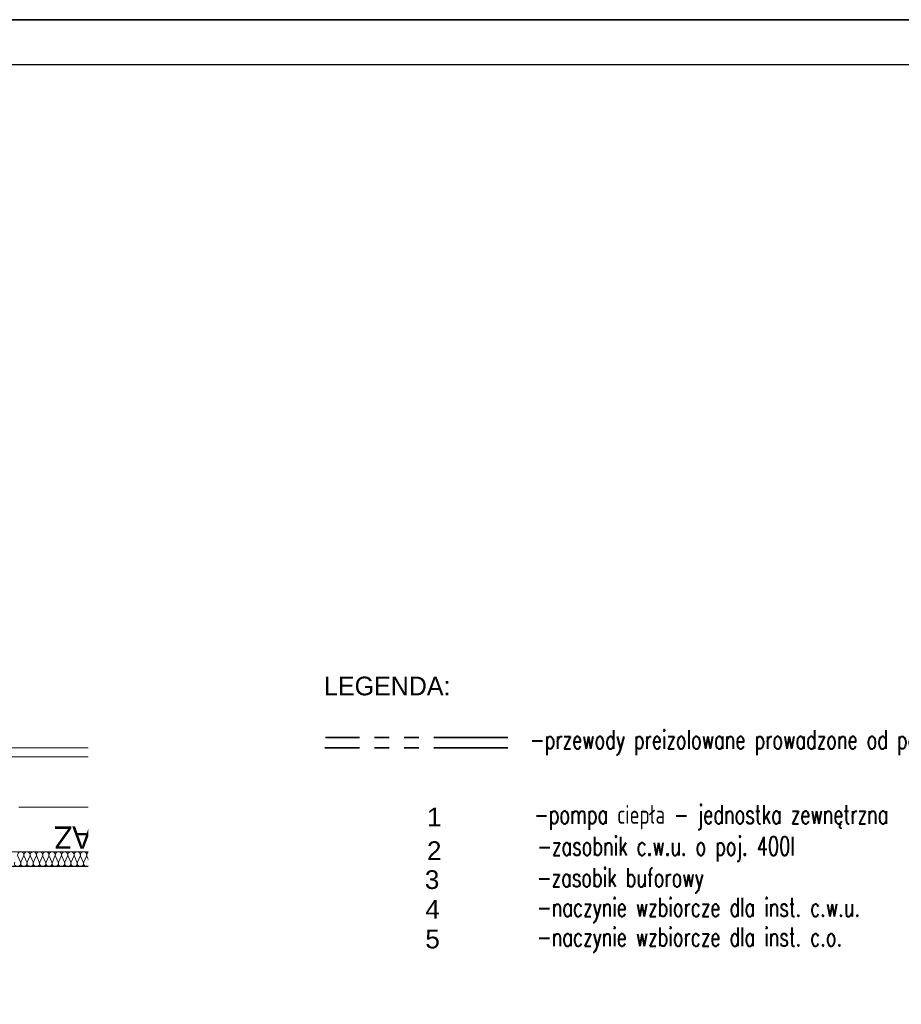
# Model space of a CAD drawing. Header units: inches. Extents: x -515158 to -470211, y -1887 to 84268.
# Tile 21 of 102: x -497964 to -492022, y 11990 to 18625. Entities that reach past the tile are written whole.
import ezdxf
from ezdxf.lldxf.tags import DXFTag

# ---------------------------------------------------------------- set-up
doc = ezdxf.new("R2010")
doc.units = ezdxf.units.IN
doc.header["$MEASUREMENT"] = 0
doc.set_wipeout_variables(frame=1)
for name, pattern in [('Dashed', [564.444447, 282.222223, -282.222223]), ('PHANTOM2', [1.25, 0.625, -0.125, 0.125, -0.125, 0.125, -0.125]), ('Przerywana', [320, 160, -160])]:
    doc.linetypes.add(name, pattern=pattern)
for name, color, linetype, lineweight in [('#CIEPŁO', 252, 'Continuous', 30), ('#podkład', 252, 'Continuous', 9), ('Arch ocieplenie_Nr_Pióra__44', 252, 'Continuous', 9), ('Arch okna_Nr_Pióra__9', 252, 'Continuous', 9), ('Arch opisy_Nr_Pióra__1', 252, 'Continuous', 25), ('Arch opisy_Nr_Pióra__21', 252, 'Continuous', 9), ('Arch teren_Nr_Pióra__5', 252, 'Continuous', 13), ('Arch wykończenie_Nr_Pióra__3', 252, 'Continuous', 18), ('Arch zmurowania_Nr_Pióra__21', 252, 'Continuous', 9), ('Arch zmurowania_Nr_Pióra__27', 252, 'Continuous', 35), ('INWENT CO_Nr_Pióra__100', 252, 'Continuous', 13), ('INWENT OPISY_Nr_Pióra__21', 252, 'Continuous', 9), ('INWENT OPISY_Nr_Pióra__41', 252, 'Continuous', 15), ('INWENT RZĘDNE_Nr_Pióra__21', 252, 'Continuous', 9), ('INWENT. OKNA_Nr_Pióra__21', 252, 'Continuous', 9), ('INWENT. OKNA_Nr_Pióra__5', 252, 'Continuous', 13), ('INWENT.ŚCIANY_Nr_Pióra__1', 252, 'Continuous', 25), ('INWENT.ŚCIANY_Nr_Pióra__21', 252, 'Continuous', 9), ('INWENT.ŚCIANY_Nr_Pióra__5', 252, 'Continuous', 13), ('Istniejące kominy_Nr_Pióra__21', 252, 'Continuous', 9)]:
    doc.layers.add(name, color=color, linetype=linetype, lineweight=lineweight)
doc.layers.add('#opisy', color=7, linetype='Continuous')
doc.layers.add('_TABELA', color=7, linetype='Continuous')
doc.layers.add('IS_Opisy_działek_Therm', color=7, linetype='SOLID', true_color=0x000000)
doc.styles.add('GENERATED_STYLE_3', font='txt')
doc.styles.add('GENERATED_STYLE_6', font='txt')
doc.styles.add('GENERATED_STYLE_7', font='txt')
doc.styles.add('ROMANS', font='romans', dxfattribs={"width": 0.8})
tags = doc.linetypes.add('SOLID', pattern=[10, 10, 0]).pattern_tags.tags
tags[6:7] = [DXFTag(74, 4), DXFTag(75, 0), DXFTag(340, '0'), DXFTag(46, 0.0), DXFTag(50, 0.0), DXFTag(44, 0.0), DXFTag(45, 0.0)]
tags[4:5] = [DXFTag(74, 4), DXFTag(75, 0), DXFTag(340, '0'), DXFTag(46, 0.0), DXFTag(50, 0.0), DXFTag(44, 0.0), DXFTag(45, 0.0)]
pattern_1 = [(45, (0, 0), (-91.923878, 91.923878), [])]

# ---------------------------------------------------------------- blocks, each defined once
blk = doc.blocks.new('ARROWHEAD_11')
at = {"color": 0, "linetype": 'Continuous', "lineweight": 0}
blk.add_line((0, 0), (-1, 0), dxfattribs=at)
at = {"color": 0, "linetype": 'Continuous', "lineweight": 0, "const_width": 0.25, "flags": 128}
blk.add_lwpolyline([(-0.125, 0, 1), (0.125, 0, 1)], format="xyb", close=True, dxfattribs=at)
blk = doc.blocks.new('parter')
at = {"layer": 'Arch opisy_Nr_Pióra__21', "linetype": 'Continuous'}
for points in [[(-496374, 45147.6), (-496377.8, 45166.8), (-496388.6, 45183), (-496404.8, 45193.8), (-496424, 45197.6), (-496443.1, 45193.8), (-496459.3, 45183), (-496470.2, 45166.8), (-496474, 45147.6), (-496470.2, 45128.5), (-496459.3, 45112.3), (-496443.1, 45101.4), (-496424, 45097.6), (-496404.8, 45101.4), (-496388.6, 45112.3), (-496377.8, 45128.5)], [(-496374, 44437.6), (-496377.8, 44456.8), (-496388.6, 44473), (-496404.8, 44483.8), (-496424, 44487.6), (-496443.1, 44483.8), (-496459.3, 44473), (-496470.2, 44456.8), (-496474, 44437.6), (-496470.2, 44418.5), (-496459.3, 44402.3), (-496443.1, 44391.4), (-496424, 44387.6), (-496404.8, 44391.4), (-496388.6, 44402.3), (-496377.8, 44418.5)]]:
    blk.add_hatch(color=252, dxfattribs=at).paths.add_polyline_path(points, flags=0)
at = {"layer": 'Arch zmurowania_Nr_Pióra__21', "linetype": 'Continuous'}
h = blk.add_hatch(dxfattribs=at)
h.set_pattern_fill('Common_Brick', color=252, style=0, pattern_type=2)
h.set_pattern_definition(pattern_1)
h.paths.add_polyline_path([(-495018.3, 44437.6), (-494518.3, 44437.6), (-494518.3, 45047.6), (-495018.3, 45047.6)], flags=0)
h = blk.add_hatch(dxfattribs=at)
h.set_pattern_fill('Common_Brick', color=252, style=0, pattern_type=2)
h.set_pattern_definition(pattern_1)
h.paths.add_polyline_path([(-492658.3, 44707.6), (-492648.3, 44707.6), (-492648.3, 45047.6), (-492658.3, 45047.6)], flags=0)
h = blk.add_hatch(dxfattribs=at)
h.set_pattern_fill('Common_Brick', color=252, style=0, pattern_type=2)
h.set_pattern_definition(pattern_1)
h.paths.add_polyline_path([(-492648.3, 44437.6), (-492138.3, 44437.6), (-492138.3, 45047.6), (-492648.3, 45047.6)], flags=0)
at = {"layer": 'INWENT RZĘDNE_Nr_Pióra__21', "linetype": 'Continuous'}
for points in [[(-495814.3, 45344.3), (-495714.3, 45344.3), (-495721.9, 45382.6), (-495743.6, 45415), (-495776, 45436.7), (-495814.3, 45444.3)], [(-495814.3, 45344.3), (-495914.3, 45344.3), (-495906.7, 45306), (-495885, 45273.6), (-495852.6, 45251.9), (-495814.3, 45244.3)]]:
    blk.add_hatch(color=252, dxfattribs=at).paths.add_polyline_path(points, flags=0)
at = {"layer": 'Istniejące kominy_Nr_Pióra__21', "linetype": 'Continuous'}
blk.add_hatch(color=252, dxfattribs=at).paths.add_polyline_path([(-493535.8, 45117.1), (-493524.4, 45047.3), (-493605.6, 45105.6)], flags=0)
at = {"layer": 'Arch ocieplenie_Nr_Pióra__44', "color": 252, "linetype": 'Continuous'}
for p, q in [((-497976, 45117.8), (-497958.4, 45077.4)), ((-497954.8, 45077.4), (-497937.2, 45117.8)), ((-497933.7, 45117.8), (-497916.1, 45077.4)), ((-497912.5, 45077.4), (-497894.9, 45117.8)), ((-497891.3, 45117.8), (-497873.7, 45077.4)), ((-497870.2, 45077.4), (-497852.6, 45117.8)), ((-497849, 45117.8), (-497831.4, 45077.4)), ((-497827.8, 45077.4), (-497810.2, 45117.8)), ((-497806.7, 45117.8), (-497789.1, 45077.4)), ((-497785.5, 45077.4), (-497767.9, 45117.8)), ((-497764.4, 45117.8), (-497746.7, 45077.4)), ((-497743.2, 45077.4), (-497725.6, 45117.8)), ((-497722, 45117.8), (-497704.4, 45077.4)), ((-497700.9, 45077.4), (-497683.3, 45117.8)), ((-497679.7, 45117.8), (-497662.1, 45077.4)), ((-497658.5, 45077.4), (-497640.9, 45117.8)), ((-497637.4, 45117.8), (-497619.8, 45077.4)), ((-497616.2, 45077.4), (-497598.6, 45117.8)), ((-497595, 45117.8), (-497577.4, 45077.4)), ((-497573.9, 45077.4), (-497556.3, 45117.8)), ((-497552.7, 45117.8), (-497535.1, 45077.4)), ((-497531.5, 45077.4), (-497513.9, 45117.8)), ((-497510.4, 45117.8), (-497492.8, 45077.4)), ((-497489.2, 45077.4), (-497471.6, 45117.8)), ((-497468.1, 45117.8), (-497450.4, 45077.4)), ((-497446.9, 45077.4), (-497429.3, 45117.8)), ((-497425.7, 45117.8), (-497408.1, 45077.4)), ((-497404.6, 45077.4), (-497387, 45117.8)), ((-497383.4, 45117.8), (-497365.8, 45077.4)), ((-497362.2, 45077.4), (-497344.6, 45117.8)), ((-497341.1, 45117.8), (-497323.5, 45077.4)), ((-497319.9, 45077.4), (-497302.3, 45117.8)), ((-497298.7, 45117.8), (-497281.1, 45077.4)), ((-497277.6, 45077.4), (-497260, 45117.8)), ((-497256.4, 45117.8), (-497238.8, 45077.4)), ((-497235.2, 45077.4), (-497217.6, 45117.8)), ((-497214.1, 45117.8), (-497196.5, 45077.4)), ((-497192.9, 45077.4), (-497175.3, 45117.8)), ((-497171.8, 45117.8), (-497154.1, 45077.4)), ((-497150.6, 45077.4), (-497133, 45117.8)), ((-497129.4, 45117.8), (-497111.8, 45077.4)), ((-497108.3, 45077.4), (-497090.7, 45117.8)), ((-497087.1, 45117.8), (-497069.5, 45077.4)), ((-497065.9, 45077.4), (-497048.3, 45117.8)), ((-497044.8, 45117.8), (-497027.2, 45077.4)), ((-497023.6, 45077.4), (-497006, 45117.8)), ((-497002.4, 45117.8), (-496984.8, 45077.4)), ((-496981.3, 45077.4), (-496963.7, 45117.8)), ((-496960.1, 45117.8), (-496942.5, 45077.4)), ((-496938.9, 45077.4), (-496921.3, 45117.8)), ((-496917.8, 45117.8), (-496900.2, 45077.4)), ((-496896.6, 45077.4), (-496879, 45117.8)), ((-496875.5, 45117.8), (-496857.8, 45077.4)), ((-496854.3, 45077.4), (-496836.7, 45117.8)), ((-496833.1, 45117.8), (-496815.5, 45077.4)), ((-496812, 45077.4), (-496794.4, 45117.8)), ((-496790.8, 45117.8), (-496773.2, 45077.4)), ((-496769.6, 45077.4), (-496752, 45117.8)), ((-496748.5, 45117.8), (-496730.9, 45077.4)), ((-496727.3, 45077.4), (-496709.7, 45117.8)), ((-496706.1, 45117.8), (-496688.5, 45077.4)), ((-496685, 45077.4), (-496667.4, 45117.8)), ((-496663.8, 45117.8), (-496646.2, 45077.4)), ((-496642.6, 45077.4), (-496625, 45117.8)), ((-496621.5, 45117.8), (-496603.9, 45077.4)), ((-496600.3, 45077.4), (-496582.7, 45117.8)), ((-496579.2, 45117.8), (-496561.5, 45077.4)), ((-496558, 45077.4), (-496540.4, 45117.8)), ((-496536.8, 45117.8), (-496519.2, 45077.4)), ((-496515.7, 45077.4), (-496498, 45117.8)), ((-496494.5, 45117.8), (-496476.9, 45077.4)), ((-496473.3, 45077.4), (-496455.7, 45117.8)), ((-496452.2, 45117.8), (-496434.6, 45077.4)), ((-496431, 45077.4), (-496413.4, 45117.8)), ((-496409.8, 45117.8), (-496392.2, 45077.4)), ((-496388.7, 45077.4), (-496371.1, 45117.8)), ((-496367.5, 45117.8), (-496349.9, 45077.4)), ((-496346.3, 45077.4), (-496328.7, 45117.8)), ((-496325.2, 45117.8), (-496307.6, 45077.4)), ((-496304, 45077.4), (-496286.4, 45117.8)), ((-496282.8, 45117.8), (-496265.2, 45077.4)), ((-496261.7, 45077.4), (-496244.1, 45117.8)), ((-496240.5, 45117.8), (-496222.9, 45077.4)), ((-496219.4, 45077.4), (-496201.7, 45117.8)), ((-496198.2, 45117.8), (-496180.6, 45077.4)), ((-496177, 45077.4), (-496159.4, 45117.8)), ((-496155.9, 45117.8), (-496138.3, 45077.4)), ((-496134.7, 45077.4), (-496117.1, 45117.8)), ((-496113.5, 45117.8), (-496095.9, 45077.4)), ((-496092.4, 45077.4), (-496074.8, 45117.8)), ((-496071.2, 45117.8), (-496053.6, 45077.4)), ((-496050, 45077.4), (-496032.4, 45117.8)), ((-496028.9, 45117.8), (-496011.3, 45077.4)), ((-496007.7, 45077.4), (-495990.1, 45117.8)), ((-495046.5, 45117.8), (-495028.8, 45077.4)), ((-495025.2, 45077.4), (-495007.5, 45117.8)), ((-495003.9, 45117.8), (-494986.2, 45077.4)), ((-494982.6, 45077.4), (-494964.9, 45117.8)), ((-494961.3, 45117.8), (-494943.6, 45077.4)), ((-494940, 45077.4), (-494922.3, 45117.8)), ((-494918.7, 45117.8), (-494901, 45077.4)), ((-494897.4, 45077.4), (-494879.7, 45117.8)), ((-494876.1, 45117.8), (-494858.4, 45077.4)), ((-494854.8, 45077.4), (-494837.1, 45117.8)), ((-494833.5, 45117.8), (-494815.8, 45077.4)), ((-494812.2, 45077.4), (-494794.5, 45117.8)), ((-494790.9, 45117.8), (-494773.2, 45077.4)), ((-494769.6, 45077.4), (-494751.9, 45117.8)), ((-494748.3, 45117.8), (-494730.5, 45077.4)), ((-494727, 45077.4), (-494709.2, 45117.8)), ((-494705.7, 45117.8), (-494687.9, 45077.4)), ((-494684.4, 45077.4), (-494666.6, 45117.8)), ((-494663.1, 45117.8), (-494645.3, 45077.4)), ((-494641.8, 45077.4), (-494624, 45117.8)), ((-494620.4, 45117.8), (-494602.7, 45077.4)), ((-494599.1, 45077.4), (-494581.4, 45117.8)), ((-494577.8, 45117.8), (-494560.1, 45077.4)), ((-494556.5, 45077.4), (-494538.8, 45117.8)), ((-494535.2, 45117.8), (-494517.5, 45077.4)), ((-494513.9, 45077.4), (-494496.2, 45117.8)), ((-494492.6, 45117.8), (-494474.9, 45077.4)), ((-494471.3, 45077.4), (-494453.6, 45117.8)), ((-494450, 45117.8), (-494432.3, 45077.4)), ((-494428.7, 45077.4), (-494411, 45117.8)), ((-494407.4, 45117.8), (-494389.7, 45077.4)), ((-494386.1, 45077.4), (-494368.4, 45117.8)), ((-494364.8, 45117.8), (-494347.1, 45077.4)), ((-494343.5, 45077.4), (-494325.8, 45117.8)), ((-494322.2, 45117.8), (-494304.5, 45077.4)), ((-494300.9, 45077.4), (-494283.2, 45117.8)), ((-494279.6, 45117.8), (-494261.9, 45077.4)), ((-494258.3, 45077.4), (-494240.6, 45117.8)), ((-494237, 45117.8), (-494219.2, 45077.4)), ((-494215.7, 45077.4), (-494197.9, 45117.8)), ((-494194.4, 45117.8), (-494176.6, 45077.4)), ((-494173.1, 45077.4), (-494155.3, 45117.8)), ((-494151.8, 45117.8), (-494134, 45077.4)), ((-494130.4, 45077.4), (-494112.7, 45117.8)), ((-494109.1, 45117.8), (-494091.4, 45077.4)), ((-494087.8, 45077.4), (-494070.1, 45117.8)), ((-494066.5, 45117.8), (-494048.8, 45077.4)), ((-494045.2, 45077.4), (-494027.5, 45117.8)), ((-494023.9, 45117.8), (-494006.2, 45077.4)), ((-494002.6, 45077.4), (-493984.9, 45117.8)), ((-493981.3, 45117.8), (-493963.6, 45077.4)), ((-493960, 45077.4), (-493942.3, 45117.8)), ((-493938.7, 45117.8), (-493921, 45077.4)), ((-493917.4, 45077.4), (-493899.7, 45117.8)), ((-493896.1, 45117.8), (-493878.4, 45077.4)), ((-493874.8, 45077.4), (-493857.1, 45117.8)), ((-493853.5, 45117.8), (-493835.8, 45077.4)), ((-493832.2, 45077.4), (-493814.5, 45117.8)), ((-493810.9, 45117.8), (-493793.2, 45077.4)), ((-493789.6, 45077.4), (-493771.9, 45117.8)), ((-493768.3, 45117.8), (-493750.5, 45077.4)), ((-493747, 45077.4), (-493729.2, 45117.8)), ((-493725.7, 45117.8), (-493707.9, 45077.4)), ((-493704.4, 45077.4), (-493686.6, 45117.8)), ((-493683.1, 45117.8), (-493665.3, 45077.4)), ((-493661.8, 45077.4), (-493644, 45117.8)), ((-493640.4, 45117.8), (-493622.7, 45077.4)), ((-493619.1, 45077.4), (-493601.4, 45117.8)), ((-493597.8, 45117.8), (-493580.1, 45077.4)), ((-493576.5, 45077.4), (-493558.8, 45117.8)), ((-493555.2, 45117.8), (-493537.5, 45077.4)), ((-493533.9, 45077.4), (-493516.2, 45117.8)), ((-493512.6, 45117.8), (-493494.9, 45077.4)), ((-493491.3, 45077.4), (-493473.6, 45117.8)), ((-493470, 45117.8), (-493452.3, 45077.4)), ((-493448.7, 45077.4), (-493431, 45117.8)), ((-493427.4, 45117.8), (-493409.7, 45077.4)), ((-493406.1, 45077.4), (-493388.4, 45117.8)), ((-493384.8, 45117.8), (-493367.1, 45077.4)), ((-493363.5, 45077.4), (-493345.8, 45117.8)), ((-493342.2, 45117.8), (-493324.5, 45077.4)), ((-493320.9, 45077.4), (-493303.2, 45117.8)), ((-493299.6, 45117.8), (-493281.9, 45077.4)), ((-493278.3, 45077.4), (-493260.6, 45117.8)), ((-493257, 45117.8), (-493239.2, 45077.4)), ((-493235.7, 45077.4), (-493217.9, 45117.8)), ((-493214.4, 45117.8), (-493196.6, 45077.4)), ((-493193.1, 45077.4), (-493175.3, 45117.8)), ((-493171.8, 45117.8), (-493154, 45077.4)), ((-493150.4, 45077.4), (-493132.7, 45117.8)), ((-493129.1, 45117.8), (-493111.4, 45077.4)), ((-493107.8, 45077.4), (-493090.1, 45117.8)), ((-493086.5, 45117.8), (-493068.8, 45077.4)), ((-493065.2, 45077.4), (-493047.5, 45117.8)), ((-493043.9, 45117.8), (-493026.2, 45077.4)), ((-493022.6, 45077.4), (-493004.9, 45117.8)), ((-493001.3, 45117.8), (-492983.6, 45077.4)), ((-492980, 45077.4), (-492962.3, 45117.8)), ((-492958.7, 45117.8), (-492941, 45077.4)), ((-492937.4, 45077.4), (-492919.7, 45117.8)), ((-492916.1, 45117.8), (-492898.4, 45077.4)), ((-492894.8, 45077.4), (-492877.1, 45117.8)), ((-492873.5, 45117.8), (-492855.8, 45077.4)), ((-492852.2, 45077.4), (-492834.5, 45117.8)), ((-492830.9, 45117.8), (-492813.2, 45077.4)), ((-492809.6, 45077.4), (-492791.9, 45117.8)), ((-492788.3, 45117.8), (-492770.5, 45077.4)), ((-492767, 45077.4), (-492749.2, 45117.8)), ((-492745.7, 45117.8), (-492727.9, 45077.4)), ((-492724.4, 45077.4), (-492706.6, 45117.8)), ((-492703.1, 45117.8), (-492685.3, 45077.4)), ((-492681.8, 45077.4), (-492664, 45117.8)), ((-492660.4, 45117.8), (-492642.7, 45077.4)), ((-492639.1, 45077.4), (-492621.4, 45117.8)), ((-492617.8, 45117.8), (-492600.1, 45077.4)), ((-492596.5, 45077.4), (-492578.8, 45117.8)), ((-492575.2, 45117.8), (-492557.5, 45077.4)), ((-492553.9, 45077.4), (-492536.2, 45117.8)), ((-492532.6, 45117.8), (-492514.9, 45077.4)), ((-492511.3, 45077.4), (-492493.6, 45117.8)), ((-492490, 45117.8), (-492472.3, 45077.4)), ((-492468.7, 45077.4), (-492451, 45117.8)), ((-492447.4, 45117.8), (-492429.7, 45077.4)), ((-492426.1, 45077.4), (-492408.4, 45117.8)), ((-492404.8, 45117.8), (-492387.1, 45077.4)), ((-492383.5, 45077.4), (-492365.8, 45117.8)), ((-492362.2, 45117.8), (-492344.5, 45077.4)), ((-492340.9, 45077.4), (-492323.2, 45117.8)), ((-492319.6, 45117.8), (-492301.9, 45077.4)), ((-492298.3, 45077.4), (-492280.6, 45117.8)), ((-492277, 45117.8), (-492259.2, 45077.4)), ((-492255.7, 45077.4), (-492237.9, 45117.8)), ((-492234.4, 45117.8), (-492216.6, 45077.4)), ((-492213.1, 45077.4), (-492195.3, 45117.8)), ((-492191.8, 45117.8), (-492174, 45077.4)), ((-492170.4, 45077.4), (-492152.7, 45117.8)), ((-492149.1, 45117.8), (-492131.4, 45077.4)), ((-492127.8, 45077.4), (-492110.1, 45117.8))]:
    blk.add_line(p, q, dxfattribs=at)
for centre, major_axis, ratio, start_param, end_param in [((-497956.6, 45126.4), (0, 21.3), 0.995137, 4.299595, 8.266775), ((-497914.3, 45126.4), (0, 21.3), 0.995137, 4.299595, 8.266775), ((-497872, 45126.4), (0, 21.3), 0.995137, 4.299595, 8.266775), ((-497829.6, 45126.4), (0, 21.3), 0.995137, 4.299595, 8.266775), ((-497787.3, 45126.4), (0, 21.3), 0.995137, 4.299595, 8.266775), ((-497745, 45126.4), (0, 21.3), 0.995137, 4.299595, 8.266775), ((-497702.6, 45126.4), (0, 21.3), 0.995137, 4.299595, 8.266775), ((-497660.3, 45126.4), (0, 21.3), 0.995137, 4.299595, 8.266775), ((-497618, 45126.4), (0, 21.3), 0.995137, 4.299595, 8.266775), ((-497575.7, 45126.4), (0, 21.3), 0.995137, 4.299595, 8.266775), ((-497533.3, 45126.4), (0, 21.3), 0.995137, 4.299595, 8.266775), ((-497491, 45126.4), (0, 21.3), 0.995137, 4.299595, 8.266775), ((-497448.7, 45126.4), (0, 21.3), 0.995137, 4.299595, 8.266775), ((-497406.3, 45126.4), (0, 21.3), 0.995137, 4.299595, 8.266775), ((-497364, 45126.4), (0, 21.3), 0.995137, 4.299595, 8.266775), ((-497321.7, 45126.4), (0, 21.3), 0.995137, 4.299595, 8.266775), ((-497279.4, 45126.4), (0, 21.3), 0.995137, 4.299595, 8.266775), ((-497237, 45126.4), (0, 21.3), 0.995137, 4.299595, 8.266775), ((-497194.7, 45126.4), (0, 21.3), 0.995137, 4.299595, 8.266775), ((-497152.4, 45126.4), (0, 21.3), 0.995137, 4.299595, 8.266775), ((-497110, 45126.4), (0, 21.3), 0.995137, 4.299595, 8.266775), ((-497067.7, 45126.4), (0, 21.3), 0.995137, 4.299595, 8.266775), ((-497025.4, 45126.4), (0, 21.3), 0.995137, 4.299595, 8.266775), ((-496983.1, 45126.4), (0, 21.3), 0.995137, 4.299595, 8.266775), ((-496940.7, 45126.4), (0, 21.3), 0.995137, 4.299595, 8.266775), ((-496898.4, 45126.4), (0, 21.3), 0.995137, 4.299595, 8.266775), ((-496856.1, 45126.4), (0, 21.3), 0.995137, 4.299595, 8.266775), ((-496813.7, 45126.4), (0, 21.3), 0.995137, 4.299595, 8.266775), ((-496771.4, 45126.4), (0, 21.3), 0.995137, 4.299595, 8.266775), ((-496729.1, 45126.4), (0, 21.3), 0.995137, 4.299595, 8.266775), ((-496686.8, 45126.4), (0, 21.3), 0.995137, 4.299595, 8.266775), ((-496644.4, 45126.4), (0, 21.3), 0.995137, 4.299595, 8.266775), ((-496602.1, 45126.4), (0, 21.3), 0.995137, 4.299595, 8.266775), ((-496559.8, 45126.4), (0, 21.3), 0.995137, 4.299595, 8.266775), ((-496517.4, 45126.4), (0, 21.3), 0.995137, 4.299595, 8.266775), ((-496475.1, 45126.4), (0, 21.3), 0.995137, 4.299595, 8.266775), ((-496432.8, 45126.4), (0, 21.3), 0.995137, 4.299595, 8.266775), ((-496390.4, 45126.4), (0, 21.3), 0.995137, 4.299595, 8.266775), ((-496348.1, 45126.4), (0, 21.3), 0.995137, 4.299595, 8.266775), ((-496305.8, 45126.4), (0, 21.3), 0.995137, 4.299595, 8.266775), ((-496263.5, 45126.4), (0, 21.3), 0.995137, 4.299595, 8.266775), ((-496221.1, 45126.4), (0, 21.3), 0.995137, 4.299595, 8.266775), ((-496178.8, 45126.4), (0, 21.3), 0.995137, 4.299595, 8.266775), ((-496136.5, 45126.4), (0, 21.3), 0.995137, 4.299595, 8.266775), ((-496094.1, 45126.4), (0, 21.3), 0.995137, 4.299595, 8.266775), ((-496051.8, 45126.4), (0, 21.3), 0.995137, 4.299595, 8.266775), ((-496009.5, 45126.4), (0, 21.3), 0.995137, 4.299595, 8.266775), ((-495027, 45126.4), (21.3, 0), 0.998285, 5.870392, 9.837571), ((-494984.4, 45126.4), (21.3, 0), 0.998285, 5.870392, 9.837571), ((-494941.8, 45126.4), (21.3, 0), 0.998285, 5.870392, 9.837571), ((-494899.2, 45126.4), (21.3, 0), 0.998285, 5.870392, 9.837571), ((-494856.6, 45126.4), (21.3, 0), 0.998285, 5.870392, 9.837571), ((-494814, 45126.4), (21.3, 0), 0.998285, 5.870392, 9.837571), ((-494771.4, 45126.4), (21.3, 0), 0.998285, 5.870392, 9.837571), ((-494728.8, 45126.4), (21.3, 0), 0.998285, 5.870392, 9.837571), ((-494686.2, 45126.4), (21.3, 0), 0.998285, 5.870392, 9.837571), ((-494643.5, 45126.4), (21.3, 0), 0.998285, 5.870392, 9.837571), ((-494600.9, 45126.4), (21.3, 0), 0.998285, 5.870392, 9.837571), ((-494558.3, 45126.4), (21.3, 0), 0.998285, 5.870392, 9.837571), ((-494515.7, 45126.4), (21.3, 0), 0.998285, 5.870392, 9.837571), ((-494473.1, 45126.4), (21.3, 0), 0.998285, 5.870392, 9.837571), ((-494430.5, 45126.4), (21.3, 0), 0.998285, 5.870392, 9.837571), ((-494387.9, 45126.4), (21.3, 0), 0.998285, 5.870392, 9.837571), ((-494345.3, 45126.4), (21.3, 0), 0.998285, 5.870392, 9.837571), ((-494302.7, 45126.4), (21.3, 0), 0.998285, 5.870392, 9.837571), ((-494260.1, 45126.4), (21.3, 0), 0.998285, 5.870392, 9.837571), ((-494217.5, 45126.4), (21.3, 0), 0.998285, 5.870392, 9.837571), ((-494174.8, 45126.4), (21.3, 0), 0.998285, 5.870392, 9.837571), ((-494132.2, 45126.4), (21.3, 0), 0.998285, 5.870392, 9.837571), ((-494089.6, 45126.4), (21.3, 0), 0.998285, 5.870392, 9.837571), ((-494047, 45126.4), (21.3, 0), 0.998285, 5.870392, 9.837571), ((-494004.4, 45126.4), (21.3, 0), 0.998285, 5.870392, 9.837571), ((-493961.8, 45126.4), (21.3, 0), 0.998285, 5.870392, 9.837571), ((-493919.2, 45126.4), (21.3, 0), 0.998285, 5.870392, 9.837571), ((-493876.6, 45126.4), (21.3, 0), 0.998285, 5.870392, 9.837571), ((-493834, 45126.4), (21.3, 0), 0.998285, 5.870392, 9.837571), ((-493791.4, 45126.4), (21.3, 0), 0.998285, 5.870392, 9.837571), ((-493748.8, 45126.4), (21.3, 0), 0.998285, 5.870392, 9.837571), ((-493706.2, 45126.4), (21.3, 0), 0.998285, 5.870392, 9.837571), ((-493663.5, 45126.4), (21.3, 0), 0.998285, 5.870392, 9.837571), ((-493620.9, 45126.4), (21.3, 0), 0.998285, 5.870392, 9.837571), ((-493578.3, 45126.4), (21.3, 0), 0.998285, 5.870392, 9.837571), ((-493535.7, 45126.4), (21.3, 0), 0.998285, 5.870392, 9.837571), ((-493493.1, 45126.4), (21.3, 0), 0.998285, 5.870392, 9.837571), ((-493450.5, 45126.4), (21.3, 0), 0.998285, 5.870392, 9.837571), ((-493407.9, 45126.4), (21.3, 0), 0.998285, 5.870392, 9.837571), ((-493365.3, 45126.4), (21.3, 0), 0.998285, 5.870392, 9.837571), ((-493322.7, 45126.4), (21.3, 0), 0.998285, 5.870392, 9.837571), ((-493280.1, 45126.4), (21.3, 0), 0.998285, 5.870392, 9.837571), ((-493237.5, 45126.4), (21.3, 0), 0.998285, 5.870392, 9.837571), ((-493194.8, 45126.4), (21.3, 0), 0.998285, 5.870392, 9.837571), ((-493152.2, 45126.4), (21.3, 0), 0.998285, 5.870392, 9.837571), ((-493109.6, 45126.4), (21.3, 0), 0.998285, 5.870392, 9.837571), ((-493067, 45126.4), (21.3, 0), 0.998285, 5.870392, 9.837571), ((-493024.4, 45126.4), (21.3, 0), 0.998285, 5.870392, 9.837571), ((-492981.8, 45126.4), (21.3, 0), 0.998285, 5.870392, 9.837571), ((-492939.2, 45126.4), (21.3, 0), 0.998285, 5.870392, 9.837571), ((-492896.6, 45126.4), (21.3, 0), 0.998285, 5.870392, 9.837571), ((-492854, 45126.4), (21.3, 0), 0.998285, 5.870392, 9.837571), ((-492811.4, 45126.4), (21.3, 0), 0.998285, 5.870392, 9.837571), ((-492768.8, 45126.4), (21.3, 0), 0.998285, 5.870392, 9.837571), ((-492726.2, 45126.4), (21.3, 0), 0.998285, 5.870392, 9.837571), ((-492683.5, 45126.4), (21.3, 0), 0.998285, 5.870392, 9.837571), ((-492640.9, 45126.4), (21.3, 0), 0.998285, 5.870392, 9.837571), ((-492598.3, 45126.4), (21.3, 0), 0.998285, 5.870392, 9.837571), ((-492555.7, 45126.4), (21.3, 0), 0.998285, 5.870392, 9.837571), ((-492513.1, 45126.4), (21.3, 0), 0.998285, 5.870392, 9.837571), ((-492470.5, 45126.4), (21.3, 0), 0.998285, 5.870392, 9.837571), ((-492427.9, 45126.4), (21.3, 0), 0.998285, 5.870392, 9.837571), ((-492385.3, 45126.4), (21.3, 0), 0.998285, 5.870392, 9.837571), ((-492342.7, 45126.4), (21.3, 0), 0.998285, 5.870392, 9.837571), ((-492300.1, 45126.4), (21.3, 0), 0.998285, 5.870392, 9.837571), ((-492257.5, 45126.4), (21.3, 0), 0.998285, 5.870392, 9.837571), ((-492214.8, 45126.4), (21.3, 0), 0.998285, 5.870392, 9.837571), ((-492172.2, 45126.4), (21.3, 0), 0.998285, 5.870392, 9.837571), ((-492129.6, 45126.4), (21.3, 0), 0.998285, 5.870392, 9.837571), ((-497977.8, 45068.9), (0, 21.3), 0.995137, 1.158004, 5.125183), ((-497935.4, 45068.9), (0, 21.3), 0.995137, 1.158004, 5.125183), ((-497893.1, 45068.9), (0, 21.3), 0.995137, 1.158004, 5.125183), ((-497850.8, 45068.9), (0, 21.3), 0.995137, 1.158004, 5.125183), ((-497808.5, 45068.9), (0, 21.3), 0.995137, 1.158004, 5.125183), ((-497766.1, 45068.9), (0, 21.3), 0.995137, 1.158004, 5.125183), ((-497723.8, 45068.9), (0, 21.3), 0.995137, 1.158004, 5.125183), ((-497681.5, 45068.9), (0, 21.3), 0.995137, 1.158004, 5.125183), ((-497639.1, 45068.9), (0, 21.3), 0.995137, 1.158004, 5.125183), ((-497596.8, 45068.9), (0, 21.3), 0.995137, 1.158004, 5.125183), ((-497554.5, 45068.9), (0, 21.3), 0.995137, 1.158004, 5.125183), ((-497512.2, 45068.9), (0, 21.3), 0.995137, 1.158004, 5.125183), ((-497469.8, 45068.9), (0, 21.3), 0.995137, 1.158004, 5.125183), ((-497427.5, 45068.9), (0, 21.3), 0.995137, 1.158004, 5.125183), ((-497385.2, 45068.9), (0, 21.3), 0.995137, 1.158004, 5.125183), ((-497342.8, 45068.9), (0, 21.3), 0.995137, 1.158004, 5.125183), ((-497300.5, 45068.9), (0, 21.3), 0.995137, 1.158004, 5.125183), ((-497258.2, 45068.9), (0, 21.3), 0.995137, 1.158004, 5.125183), ((-497215.9, 45068.9), (0, 21.3), 0.995137, 1.158004, 5.125183), ((-497173.5, 45068.9), (0, 21.3), 0.995137, 1.158004, 5.125183), ((-497131.2, 45068.9), (0, 21.3), 0.995137, 1.158004, 5.125183), ((-497088.9, 45068.9), (0, 21.3), 0.995137, 1.158004, 5.125183), ((-497046.5, 45068.9), (0, 21.3), 0.995137, 1.158004, 5.125183), ((-497004.2, 45068.9), (0, 21.3), 0.995137, 1.158004, 5.125183), ((-496961.9, 45068.9), (0, 21.3), 0.995137, 1.158004, 5.125183), ((-496919.6, 45068.9), (0, 21.3), 0.995137, 1.158004, 5.125183), ((-496877.2, 45068.9), (0, 21.3), 0.995137, 1.158004, 5.125183), ((-496834.9, 45068.9), (0, 21.3), 0.995137, 1.158004, 5.125183), ((-496792.6, 45068.9), (0, 21.3), 0.995137, 1.158004, 5.125183), ((-496750.2, 45068.9), (0, 21.3), 0.995137, 1.158004, 5.125183), ((-496707.9, 45068.9), (0, 21.3), 0.995137, 1.158004, 5.125183), ((-496665.6, 45068.9), (0, 21.3), 0.995137, 1.158004, 5.125183), ((-496623.3, 45068.9), (0, 21.3), 0.995137, 1.158004, 5.125183), ((-496580.9, 45068.9), (0, 21.3), 0.995137, 1.158004, 5.125183), ((-496538.6, 45068.9), (0, 21.3), 0.995137, 1.158004, 5.125183), ((-496496.3, 45068.9), (0, 21.3), 0.995137, 1.158004, 5.125183), ((-496453.9, 45068.9), (0, 21.3), 0.995137, 1.158004, 5.125183), ((-496411.6, 45068.9), (0, 21.3), 0.995137, 1.158004, 5.125183), ((-496369.3, 45068.9), (0, 21.3), 0.995137, 1.158004, 5.125183), ((-496327, 45068.9), (0, 21.3), 0.995137, 1.158004, 5.125183), ((-496284.6, 45068.9), (0, 21.3), 0.995137, 1.158004, 5.125183), ((-496242.3, 45068.9), (0, 21.3), 0.995137, 1.158004, 5.125183), ((-496200, 45068.9), (0, 21.3), 0.995137, 1.158004, 5.125183), ((-496157.6, 45068.9), (0, 21.3), 0.995137, 1.158004, 5.125183), ((-496115.3, 45068.9), (0, 21.3), 0.995137, 1.158004, 5.125183), ((-496073, 45068.9), (0, 21.3), 0.995137, 1.158004, 5.125183), ((-496030.7, 45068.9), (0, 21.3), 0.995137, 1.158004, 5.125183), ((-495988.3, 45068.9), (0, 21.3), 0.995137, 1.158004, 3.141593), ((-495048.3, 45068.9), (21.3, 0), 0.998285, 4.712389, 6.695979), ((-495005.7, 45068.9), (21.3, 0), 0.998285, 2.7288, 6.695979), ((-494963.1, 45068.9), (21.3, 0), 0.998285, 2.7288, 6.695979), ((-494920.5, 45068.9), (21.3, 0), 0.998285, 2.7288, 6.695979), ((-494877.9, 45068.9), (21.3, 0), 0.998285, 2.7288, 6.695979), ((-494835.3, 45068.9), (21.3, 0), 0.998285, 2.7288, 6.695979), ((-494792.7, 45068.9), (21.3, 0), 0.998285, 2.7288, 6.695979), ((-494750.1, 45068.9), (21.3, 0), 0.998285, 2.7288, 6.695979), ((-494707.5, 45068.9), (21.3, 0), 0.998285, 2.7288, 6.695979), ((-494664.8, 45068.9), (21.3, 0), 0.998285, 2.7288, 6.695979), ((-494622.2, 45068.9), (21.3, 0), 0.998285, 2.7288, 6.695979), ((-494579.6, 45068.9), (21.3, 0), 0.998285, 2.7288, 6.695979), ((-494537, 45068.9), (21.3, 0), 0.998285, 2.7288, 6.695979), ((-494494.4, 45068.9), (21.3, 0), 0.998285, 2.7288, 6.695979), ((-494451.8, 45068.9), (21.3, 0), 0.998285, 2.7288, 6.695979), ((-494409.2, 45068.9), (21.3, 0), 0.998285, 2.7288, 6.695979), ((-494366.6, 45068.9), (21.3, 0), 0.998285, 2.7288, 6.695979), ((-494324, 45068.9), (21.3, 0), 0.998285, 2.7288, 6.695979), ((-494281.4, 45068.9), (21.3, 0), 0.998285, 2.7288, 6.695979), ((-494238.8, 45068.9), (21.3, 0), 0.998285, 2.7288, 6.695979), ((-494196.2, 45068.9), (21.3, 0), 0.998285, 2.7288, 6.695979), ((-494153.5, 45068.9), (21.3, 0), 0.998285, 2.7288, 6.695979), ((-494110.9, 45068.9), (21.3, 0), 0.998285, 2.7288, 6.695979), ((-494068.3, 45068.9), (21.3, 0), 0.998285, 2.7288, 6.695979), ((-494025.7, 45068.9), (21.3, 0), 0.998285, 2.7288, 6.695979), ((-493983.1, 45068.9), (21.3, 0), 0.998285, 2.7288, 6.695979), ((-493940.5, 45068.9), (21.3, 0), 0.998285, 2.7288, 6.695979), ((-493897.9, 45068.9), (21.3, 0), 0.998285, 2.7288, 6.695979), ((-493855.3, 45068.9), (21.3, 0), 0.998285, 2.7288, 6.695979), ((-493812.7, 45068.9), (21.3, 0), 0.998285, 2.7288, 6.695979), ((-493770.1, 45068.9), (21.3, 0), 0.998285, 2.7288, 6.695979), ((-493727.5, 45068.9), (21.3, 0), 0.998285, 2.7288, 6.695979), ((-493684.8, 45068.9), (21.3, 0), 0.998285, 2.7288, 6.695979), ((-493642.2, 45068.9), (21.3, 0), 0.998285, 2.7288, 6.695979), ((-493599.6, 45068.9), (21.3, 0), 0.998285, 2.7288, 6.695979), ((-493557, 45068.9), (21.3, 0), 0.998285, 2.7288, 6.695979), ((-493514.4, 45068.9), (21.3, 0), 0.998285, 2.7288, 6.695979), ((-493471.8, 45068.9), (21.3, 0), 0.998285, 2.7288, 6.695979), ((-493429.2, 45068.9), (21.3, 0), 0.998285, 2.7288, 6.695979), ((-493386.6, 45068.9), (21.3, 0), 0.998285, 2.7288, 6.695979), ((-493344, 45068.9), (21.3, 0), 0.998285, 2.7288, 6.695979), ((-493301.4, 45068.9), (21.3, 0), 0.998285, 2.7288, 6.695979), ((-493258.8, 45068.9), (21.3, 0), 0.998285, 2.7288, 6.695979), ((-493216.2, 45068.9), (21.3, 0), 0.998285, 2.7288, 6.695979), ((-493173.5, 45068.9), (21.3, 0), 0.998285, 2.7288, 6.695979), ((-493130.9, 45068.9), (21.3, 0), 0.998285, 2.7288, 6.695979), ((-493088.3, 45068.9), (21.3, 0), 0.998285, 2.7288, 6.695979), ((-493045.7, 45068.9), (21.3, 0), 0.998285, 2.7288, 6.695979), ((-493003.1, 45068.9), (21.3, 0), 0.998285, 2.7288, 6.695979), ((-492960.5, 45068.9), (21.3, 0), 0.998285, 2.7288, 6.695979), ((-492917.9, 45068.9), (21.3, 0), 0.998285, 2.7288, 6.695979), ((-492875.3, 45068.9), (21.3, 0), 0.998285, 2.7288, 6.695979), ((-492832.7, 45068.9), (21.3, 0), 0.998285, 2.7288, 6.695979), ((-492790.1, 45068.9), (21.3, 0), 0.998285, 2.7288, 6.695979), ((-492747.5, 45068.9), (21.3, 0), 0.998285, 2.7288, 6.695979), ((-492704.8, 45068.9), (21.3, 0), 0.998285, 2.7288, 6.695979), ((-492662.2, 45068.9), (21.3, 0), 0.998285, 2.7288, 6.695979), ((-492619.6, 45068.9), (21.3, 0), 0.998285, 2.7288, 6.695979), ((-492577, 45068.9), (21.3, 0), 0.998285, 2.7288, 6.695979), ((-492534.4, 45068.9), (21.3, 0), 0.998285, 2.7288, 6.695979), ((-492491.8, 45068.9), (21.3, 0), 0.998285, 2.7288, 6.695979), ((-492449.2, 45068.9), (21.3, 0), 0.998285, 2.7288, 6.695979), ((-492406.6, 45068.9), (21.3, 0), 0.998285, 2.7288, 6.695979), ((-492364, 45068.9), (21.3, 0), 0.998285, 2.7288, 6.695979), ((-492321.4, 45068.9), (21.3, 0), 0.998285, 2.7288, 6.695979), ((-492278.8, 45068.9), (21.3, 0), 0.998285, 2.7288, 6.695979), ((-492236.2, 45068.9), (21.3, 0), 0.998285, 2.7288, 6.695979), ((-492193.5, 45068.9), (21.3, 0), 0.998285, 2.7288, 6.695979), ((-492150.9, 45068.9), (21.3, 0), 0.998285, 2.7288, 6.695979), ((-492108.3, 45068.9), (21.3, 0), 0.998285, 2.7288, 4.712389)]:
    blk.add_ellipse(centre, major_axis=major_axis, ratio=ratio, start_param=start_param, end_param=end_param, dxfattribs=at)
at = {"layer": 'Arch okna_Nr_Pióra__9', "color": 252, "linetype": 'Continuous'}
for p, q in [((-496018.3, 45047.6), (-495018.3, 45047.6)), ((-496018.3, 44987.6), (-496018.3, 45047.6)), ((-496018.3, 44987.6), (-495018.3, 44987.6)), ((-495818.3, 44987.6), (-495818.3, 45047.6)), ((-495618.3, 44987.6), (-495618.3, 45047.6)), ((-495418.3, 44987.6), (-495418.3, 45047.6)), ((-495218.3, 44987.6), (-495218.3, 45047.6)), ((-495018.3, 44987.6), (-495018.3, 45047.6)), ((-492138.3, 45047.6), (-491138.3, 45047.6)), ((-492138.3, 44987.6), (-492138.3, 45047.6)), ((-492138.3, 44987.6), (-491138.3, 44987.6))]:
    blk.add_line(p, q, dxfattribs=at)
at = {"layer": 'Arch opisy_Nr_Pióra__21', "color": 252, "linetype": 'Przerywana'}
for p, q in [((-497456.1, 46942), (-497216.7, 46942)), ((-497456.1, 45557.1), (-497456.1, 46942))]:
    blk.add_line(p, q, dxfattribs=at)
at = {"layer": 'Arch opisy_Nr_Pióra__21', "color": 252, "linetype": 'Continuous'}
for p, q in [((-496424, 45147.6), (-496424, 45970.2)), ((-496424, 44487.6), (-496424, 45097.6))]:
    blk.add_line(p, q, dxfattribs=at)
for centre, radius in [((-496424, 46270.2), 300), ((-496424, 45147.6), 50), ((-496424, 44437.6), 50)]:
    blk.add_circle(centre, radius, dxfattribs=at)
at = {"layer": 'Arch teren_Nr_Pióra__5', "color": 252, "linetype": 'Continuous'}
for p, q in [((-498548.3, 45847.6), (-496498.3, 45847.6)), ((-498488.3, 45787.6), (-496558.3, 45787.6)), ((-496558.3, 45487.6), (-496558.3, 45787.6)), ((-496498.3, 45547.6), (-496498.3, 45847.6)), ((-496498.3, 45547.6), (-489203.3, 45547.6)), ((-496558.3, 45487.6), (-489203.3, 45487.6))]:
    blk.add_line(p, q, dxfattribs=at)
at = {"layer": 'Arch wykończenie_Nr_Pióra__3', "color": 252, "linetype": 'Continuous'}
for p, q in [((-495988.3, 45147.6), (-499078.3, 45147.6)), ((-495988.3, 45047.6), (-495988.3, 45147.6)), ((-492108.3, 45147.6), (-495048.3, 45147.6)), ((-495048.3, 45047.6), (-495048.3, 45147.6)), ((-492108.3, 45047.6), (-492108.3, 45147.6))]:
    blk.add_line(p, q, dxfattribs=at)
at = {"layer": 'Arch zmurowania_Nr_Pióra__27', "color": 252, "linetype": 'Continuous'}
for p, q in [((-495018.3, 45047.6), (-495018.3, 44437.6)), ((-494518.3, 45047.6), (-495018.3, 45047.6)), ((-494518.3, 44437.6), (-494518.3, 45047.6)), ((-492658.3, 45047.6), (-492658.3, 44707.6)), ((-492648.3, 45047.6), (-492658.3, 45047.6)), ((-492138.3, 45047.6), (-492648.3, 45047.6)), ((-492138.3, 44437.6), (-492138.3, 45047.6)), ((-492658.3, 44707.6), (-492648.3, 44707.6)), ((-492648.3, 44707.6), (-492648.3, 44437.6)), ((-495018.3, 44437.6), (-494518.3, 44437.6)), ((-492648.3, 44437.6), (-492138.3, 44437.6))]:
    blk.add_line(p, q, dxfattribs=at)
at = {"layer": 'INWENT OPISY_Nr_Pióra__41', "color": 252, "linetype": 'Continuous'}
for p, q in [((-494757.1, 46702.6), (-495193.3, 46958.3)), ((-495193.3, 46458.3), (-495193.3, 46958.3)), ((-495193.3, 46458.3), (-494757.1, 46702.6))]:
    blk.add_line(p, q, dxfattribs=at)
at = {"layer": 'INWENT OPISY_Nr_Pióra__41', "color": 252, "linetype": 'Dashed'}
blk.add_line((-495293.3, 46702.6), (-495293.3, 45602.6), dxfattribs=at)
at = {"layer": 'INWENT RZĘDNE_Nr_Pióra__21', "color": 252, "linetype": 'Continuous'}
for p, q in [((-495814.3, 45144.3), (-495814.3, 45544.3)), ((-496014.3, 45344.3), (-495614.3, 45344.3))]:
    blk.add_line(p, q, dxfattribs=at)
blk.add_circle((-495814.3, 45344.3), 100, dxfattribs=at)
at = {"layer": 'INWENT. OKNA_Nr_Pióra__5', "color": 252, "linetype": 'Continuous'}
blk.add_line((-495518.3, 45047.6), (-495518.3, 44137.6), dxfattribs=at)
at = {"layer": 'INWENT.ŚCIANY_Nr_Pióra__1', "color": 252, "linetype": 'Continuous'}
for p, q in [((-496018.3, 45047.6), (-498038.3, 45047.6)), ((-496018.3, 44767.6), (-496018.3, 45047.6)), ((-492658.3, 45047.6), (-494518.3, 45047.6)), ((-494518.3, 44767.6), (-494518.3, 45047.6)), ((-492658.3, 44707.6), (-492658.3, 45047.6)), ((-496018.3, 44437.6), (-496018.3, 44767.6)), ((-494518.3, 44437.6), (-494518.3, 44767.6)), ((-492648.3, 44707.6), (-492658.3, 44707.6)), ((-492648.3, 44437.6), (-492648.3, 44707.6)), ((-496018.3, 44437.6), (-497418.3, 44437.6)), ((-497418.3, 35817.6), (-497418.3, 44437.6)), ((-492648.3, 44437.6), (-494518.3, 44437.6))]:
    blk.add_line(p, q, dxfattribs=at)
at = {"layer": 'INWENT.ŚCIANY_Nr_Pióra__21', "color": 252, "linetype": 'Continuous'}
for p, q in [((-495988.3, 45147.6), (-495048.3, 45147.6)), ((-492108.3, 45147.6), (-491168.3, 45147.6)), ((-496018.3, 44437.6), (-494518.3, 44437.6)), ((-492648.3, 44437.6), (-491148.3, 44437.6))]:
    blk.add_line(p, q, dxfattribs=at)
at = {"layer": 'INWENT.ŚCIANY_Nr_Pióra__5', "color": 252, "linetype": 'Continuous'}
for p, q in [((-497078.3, 45447.6), (-497968.3, 45447.6)), ((-497078.3, 45447.6), (-497078.3, 45047.6)), ((-496958.3, 45447.6), (-497078.3, 45447.6)), ((-496958.3, 45047.6), (-496958.3, 45447.6))]:
    blk.add_line(p, q, dxfattribs=at)
at = {"layer": 'Istniejące kominy_Nr_Pióra__21', "color": 252, "linetype": 'Continuous'}
for p, q in [((-493733.3, 44437.6), (-493733.3, 45147.6)), ((-493433.3, 44437.6), (-493433.3, 45147.6)), ((-493535.8, 45117.1), (-493605.6, 45105.6)), ((-493524.4, 45047.3), (-493605.6, 45105.6)), ((-493535.8, 45117.1), (-493524.4, 45047.3)), ((-493733.3, 45047.6), (-493433.3, 44437.6)), ((-493733.3, 44437.6), (-493433.3, 45047.6))]:
    blk.add_line(p, q, dxfattribs=at)
at = {"layer": 'Istniejące kominy_Nr_Pióra__21', "color": 252, "linetype": 'Continuous', "flags": 128}
blk.add_lwpolyline([(-493648.6, 44557.5), (-493589, 44603.4), (-493549.8, 44657.9), (-493535.8, 44730.6), (-493564.9, 44819.1), (-493600.7, 44906.8), (-493604.9, 44956.2), (-493597.5, 45002.2), (-493565, 45076.5)], dxfattribs=at)
at = {"layer": 'Arch opisy_Nr_Pióra__21', "color": 252, "linetype": 'Przerywana', "xscale": 109.44, "yscale": 109.44, "zscale": 109.44, "rotation": 270}
blk.add_blockref('ARROWHEAD_11', (-497456.1, 45447.6), dxfattribs=at)
at = {"layer": 'Arch opisy_Nr_Pióra__1', "color": 252, "linetype": 'Continuous', "style": 'GENERATED_STYLE_7'}
blk.add_text('S2a', height=230, rotation=180, dxfattribs=at).set_placement((-496139.2, 46378.8))
at = {"layer": 'INWENT CO_Nr_Pióra__100', "color": 252, "linetype": 'Continuous', "style": 'GENERATED_STYLE_6'}
blk.add_text('GAZ', height=150, rotation=180, dxfattribs=at).set_placement((-497319.8, 45318.5))
at = {"layer": 'INWENT OPISY_Nr_Pióra__21', "color": 252, "linetype": 'Continuous', "style": 'GENERATED_STYLE_7'}
blk.add_text('B', height=380, rotation=270, dxfattribs=at).set_placement((-495166.3, 47373.6))
at = {"layer": 'INWENT RZĘDNE_Nr_Pióra__21', "color": 252, "insert": (-495753.7, 45508.6), "char_height": 160, "attachment_point": 7, "style": 'GENERATED_STYLE_3'}
blk.add_mtext('{-0,20}', dxfattribs=at)
at = {"layer": 'INWENT. OKNA_Nr_Pióra__21', "color": 252, "linetype": 'Continuous', "style": 'GENERATED_STYLE_7'}
for p in [(-495572.5, 44222.2), (-495303.8, 44222.2)]:
    blk.add_text('100', height=160, rotation=90, dxfattribs=at).set_placement(p)

msp = doc.modelspace()

# ---------------------------------------------------------------- block references
at = {"layer": '#podkład'}
msp.add_blockref('parter', (0, -32129.9), dxfattribs=at)

# ---------------------------------------------------------------- next in the draw order: wipeouts: each hides what was drawn before it
msp.add_wipeout([(-488751, 4080.2), (-497501, 4080.2), (-497501, 15592.2), (-488751, 15592.2)])

# ---------------------------------------------------------------- next in the draw order: linework, layer by layer
at = {"layer": '#CIEPŁO', "color": 202, "linetype": 'PHANTOM2', "lineweight": 35, "ltscale": 800}
for p, q in [((-494673.4, 13787.7), (-495902.6, 13787.7)), ((-494673.4, 13717.7), (-495906.6, 13717.7))]:
    msp.add_line(p, q, dxfattribs=at)

# ---------------------------------------------------------------- next in the draw order: texts
at = {"layer": '#opisy', "lineweight": -3}
msp.add_text('LEGENDA:', height=126, dxfattribs=at).set_placement((-495912.4, 14072))
at = {"layer": '#opisy', "color": 7, "style": 'ROMANS', "width": 0.7}
for s, p in [('-przewody preizolowane prowadzone od pompy ciepła', (-494524, 13710.7)), ('-pompa ciepła - jednostka zewnętrzna', (-494496.6, 13206.6)), ('-zasobnik c.w.u. o poj. 400l', (-494475, 12993.3)), ('-zasobik buforowy', (-494477.1, 12781.2)), ('-naczynie wzbiorcze dla inst. c.w.u.', (-494477.1, 12581)), ('-naczynie wzbiorcze dla inst. c.o.', (-494477.1, 12381.1))]:
    msp.add_text(s, height=126, dxfattribs=at).set_placement(p)
at = {"layer": 'IS_Opisy_działek_Therm', "color": 7, "lineweight": 5, "ltscale": 10, "char_height": 126, "attachment_point": 1}
for s, insert in [('\\fArial|b0|i0|c238|p34;1', (-495218.9, 13314.5)), ('\\fArial|b0|i0|c238|p34;2', (-495218.9, 13088.3)), ('\\fArial|b0|i0|c238|p34;3', (-495233.2, 12893.2)), ('\\fArial|b0|i0|c238|p34;4', (-495229.9, 12692.9)), ('\\fArial|b0|i0|c238|p34;5', (-495229.9, 12492.9))]:
    msp.add_mtext(s, dxfattribs=dict(at, insert=insert))

# ---------------------------------------------------------------- next in the draw order: wipeouts: each hides what was drawn before it
msp.add_wipeout([(-509451, 3775.2), (-508201, 4080.2), (-488751, 4080.2), (-488751, 18320.2), (-488451, 18625.2), (-488451, 3775.2)])

# ---------------------------------------------------------------- next in the draw order: linework, layer by layer
at = {"layer": '_TABELA', "color": 7}
msp.add_lwpolyline([(-509451, 18625.2), (-488451, 18625.2), (-509451, 18625.2), (-509451, 3775.2), (-488451, 3775.2), (-488451, 18625.2)], dxfattribs=at)
msp.add_lwpolyline([(-488751, 18320.2), (-508201, 18320.2), (-508201, 4080.2), (-488751, 4080.2)], close=True, dxfattribs=at)

doc.saveas('drawing.dxf')
